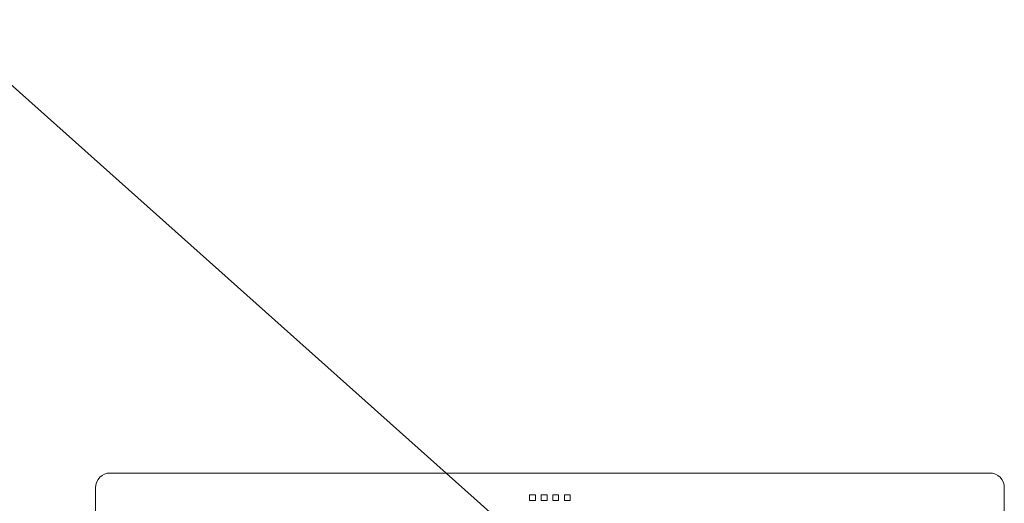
# Model space of a CAD drawing. Header units: millimetres. Extents: x -5941 to 19721, y -9230 to 6433.
# Tile 124 of 204: x 5833 to 5900, y -3394 to -3361. Entities that reach past the tile are written whole.
import ezdxf

# ---------------------------------------------------------------- set-up
doc = ezdxf.new("R2010")
doc.units = ezdxf.units.MM
doc.layers.add('A_SUFITY OPIS', color=1, linetype='Continuous')
doc.layers.add('GL-urzadzenia', color=6, linetype='Continuous', lineweight=20)

# ---------------------------------------------------------------- blocks, each defined once
blk = doc.blocks.new('RSen_55_ME_FB_SOg - fxza50a2veb - fully flat decoration panel - SH_daikin_tbq - standard-4997338-bottom')
at = {"lineweight": 18}
for p, q in [((300, 310), (-300, 310)), ((-310, 300), (-310, 300)), ((-310, 300), (-310, -300)), ((310, 300), (310, 300)), ((310, -300), (310, 300)), ((-13.85, 291.23), (-13.85, 295.23)), ((-13.85, 295.23), (-9.85, 295.23)), ((-9.85, 291.23), (-13.85, 291.23)), ((-9.85, 295.23), (-9.85, 291.23)), ((-5.95, 291.23), (-5.95, 295.23)), ((-5.95, 295.23), (-1.95, 295.23)), ((-1.95, 291.23), (-5.95, 291.23)), ((-1.95, 295.23), (-1.95, 291.23)), ((1.95, 291.23), (1.95, 295.23)), ((1.95, 295.23), (5.95, 295.23)), ((5.95, 291.23), (1.95, 291.23)), ((5.95, 295.23), (5.95, 291.23)), ((9.85, 291.23), (9.85, 295.23)), ((9.85, 295.23), (13.85, 295.23)), ((13.85, 291.23), (9.85, 291.23)), ((13.85, 295.23), (13.85, 291.23))]:
    blk.add_line(p, q, dxfattribs=at)
for centre, start, end in [((-300, 300), 90, 180), ((300, 300), 360, 90)]:
    blk.add_arc(centre, 10, start, end, dxfattribs=at)
blk = doc.blocks.new('2658cea6-5bf1-4a8d-8ecb-1a42f1d0a86a')
at = {"lineweight": 18}
blk.add_blockref('RSen_55_ME_FB_SOg - fxza50a2veb - fully flat decoration panel - SH_daikin_tbq - standard-4997338-bottom', (0, 0), dxfattribs=at)
blk = doc.blocks.new('116a95a6-ef70-443d-9a1b-21b416471860')
at = {"layer": 'GL-urzadzenia', "xscale": 0.1, "yscale": 0.1, "zscale": 0.1}
blk.add_blockref('2658cea6-5bf1-4a8d-8ecb-1a42f1d0a86a', (35.05, -31), dxfattribs=at)

msp = doc.modelspace()

# ---------------------------------------------------------------- linework, layer by layer
at = {"layer": 'A_SUFITY OPIS'}
msp.add_lwpolyline([(5887.232, -3414.669), (5827.287, -3361.17), (5701.872, -3361.17)], dxfattribs=at)

# ---------------------------------------------------------------- block references
at = {"layer": 'GL-urzadzenia'}
msp.add_blockref('116a95a6-ef70-443d-9a1b-21b416471860', (5833.982, -3392.085), dxfattribs=at)

doc.saveas('drawing.dxf')
